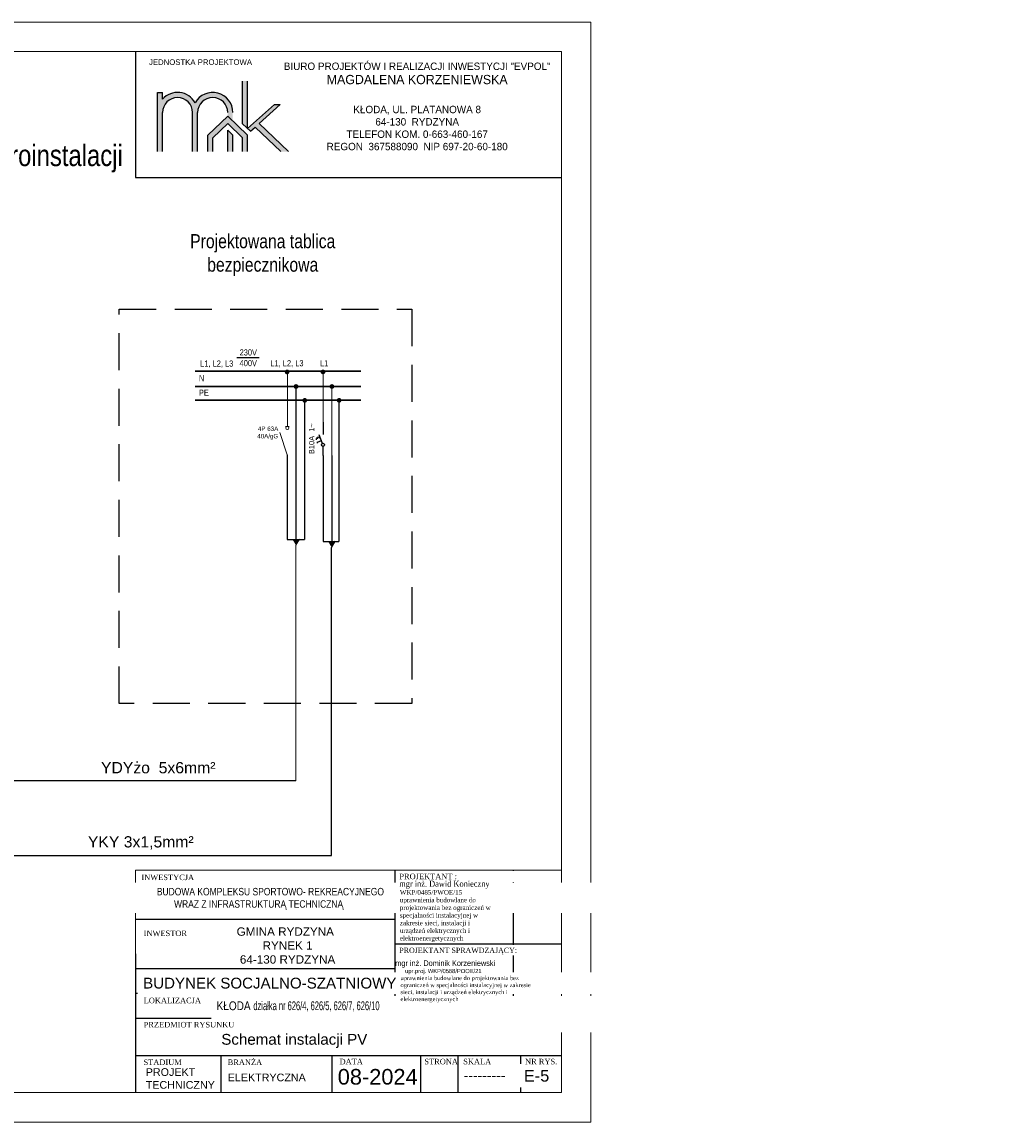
# Model space of a CAD drawing. Header units: millimetres. Extents: x 76855 to 99678, y -15103 to -11972.
# Tile 28 of 28: x 97002 to 99678, y -14942 to -11972. Entities that reach past the tile are written whole.
import ezdxf

# ---------------------------------------------------------------- set-up
doc = ezdxf.new("R2010")
doc.units = ezdxf.units.MM
doc.header["$LTSCALE"] = 100
doc.header["$MEASUREMENT"] = 0
doc.linetypes.add('DASHED', pattern=[0.75, 0.5, -0.25])
for name, color, linetype in [('! OPISY', 4, 'Continuous'), ('11RG', 7, 'Continuous'), ('DRZWI', 7, 'Continuous'), ('Okno', 4, 'Continuous'), ('Warstwa4', 4, 'Continuous')]:
    doc.layers.add(name, color=color, linetype=linetype)
doc.layers.add('_To_TABEL_RYSUNK', color=7, linetype='Continuous', lineweight=25)
doc.layers.add('Wentyl', color=4, linetype='Continuous', lineweight=18)
doc.styles.add('8', font='txt.shx', dxfattribs={"height": 20})
doc.styles.add('CDMSTYLE', font='CDMSIMPL', dxfattribs={"width": 0.8, "bigfont": 'CDMBIGPL'})
doc.styles.add('styl3', font='txt.shx', dxfattribs={"height": 100})
doc.styles.add('styl4', font='TIMES.TTF', dxfattribs={"height": 100})
doc.styles.add('style4', font='TIMES.TTF', dxfattribs={"height": 15})

# ---------------------------------------------------------------- blocks, each defined once
blk = doc.blocks.new('WI')
for p, q in [((43645, -14271), (43645, -14475)), ((43659, -14537), (43731, -14727)), ((43680, -14590), (43777, -14554)), ((43707, -14663), (43736, -14652)), ((43747, -14683), (43736, -14652)), ((43776, -14672), (43747, -14683)), ((43777, -14554), (43756, -14558)), ((43759, -14565), (43777, -14554)), ((43764, -14642), (43804, -14627)), ((43764, -14642), (43776, -14672)), ((43804, -14627), (43783, -14631)), ((43786, -14638), (43805, -14627)), ((43645, -15000), (43645, -14729))]:
    blk.add_line(p, q)
blk.add_circle((43645, -14505), 34)

msp = doc.modelspace()

# ---------------------------------------------------------------- hatches: boundary and pattern name
h = msp.add_hatch(color=256)
h.paths.add_polyline_path([(97367.738, -12322.137), (97367.738, -12162.334), (97381.397, -12162.334), (97381.397, -12180.606, -0.51719898), (97469.451, -12190.25, -0.77390695), (97571.163, -12216.605), (97571.163, -12239.656), (97557.504, -12226.584), (97557.504, -12216.605, 1), (97476.28, -12216.605), (97476.28, -12322.137), (97462.621, -12322.137), (97462.621, -12216.605, 1), (97381.397, -12216.605), (97381.397, -12322.137)])
h.paths.add_polyline_path([(97618.677, -12267.103), (97631.474, -12255.719), (97700.872, -12322.137), (97721.569, -12322.137), (97642.201, -12246.177), (97699.312, -12195.373), (97683.612, -12195.373), (97611.113, -12259.864)])
h.paths.add_polyline_path([(97597.455, -12131.658), (97597.455, -12246.792), (97611.113, -12259.864), (97611.113, -12131.658)])
h.paths.add_polyline_path([(97557.504, -12322.137), (97557.504, -12264.419), (97571.163, -12277.491), (97571.163, -12322.137)])
h = msp.add_hatch(color=256)
h.paths.add_polyline_path([(97367.738, -12322.137), (97367.738, -12162.334), (97381.397, -12162.334), (97381.397, -12180.606, -0.51719898), (97469.451, -12190.25, -0.77390695), (97571.163, -12216.605), (97571.163, -12239.656), (97557.504, -12226.584), (97557.504, -12216.605, 1), (97476.28, -12216.605), (97476.28, -12322.137), (97462.621, -12322.137), (97462.621, -12216.605, 1), (97381.397, -12216.605), (97381.397, -12322.137)])
h.paths.add_polyline_path([(97618.677, -12267.103), (97631.474, -12255.719), (97700.872, -12322.137), (97721.569, -12322.137), (97642.201, -12246.177), (97699.312, -12195.373), (97683.612, -12195.373), (97611.113, -12259.864)])
h.paths.add_polyline_path([(97597.455, -12131.658), (97597.455, -12246.792), (97611.113, -12259.864), (97611.113, -12131.658)])
h.paths.add_polyline_path([(97557.504, -12322.137), (97557.504, -12264.419), (97571.163, -12277.491), (97571.163, -12322.137)])
h = msp.add_hatch(color=256)
h.paths.add_polyline_path([(97367.738, -12322.137), (97367.738, -12162.334), (97381.397, -12162.334), (97381.397, -12180.606, -0.51719898), (97469.451, -12190.25, -0.77390695), (97571.163, -12216.605), (97571.163, -12239.656), (97557.504, -12226.584), (97557.504, -12216.605, 1), (97476.28, -12216.605), (97476.28, -12322.137), (97462.621, -12322.137), (97462.621, -12216.605, 1), (97381.397, -12216.605), (97381.397, -12322.137)])
h.paths.add_polyline_path([(97618.677, -12267.103), (97631.474, -12255.719), (97700.872, -12322.137), (97721.569, -12322.137), (97642.201, -12246.177), (97699.312, -12195.373), (97683.612, -12195.373), (97611.113, -12259.864)])
h.paths.add_polyline_path([(97597.455, -12131.658), (97597.455, -12246.792), (97611.113, -12259.864), (97611.113, -12131.658)])
h.paths.add_polyline_path([(97557.504, -12322.137), (97557.504, -12264.419), (97571.163, -12277.491), (97571.163, -12322.137)])
h = msp.add_hatch(color=256)
h.paths.add_polyline_path([(97367.738, -12322.137), (97367.738, -12162.334), (97381.397, -12162.334), (97381.397, -12180.606, -0.51719898), (97469.451, -12190.25, -0.77390695), (97571.163, -12216.605), (97571.163, -12239.656), (97557.504, -12226.584), (97557.504, -12216.605, 1), (97476.28, -12216.605), (97476.28, -12322.137), (97462.621, -12322.137), (97462.621, -12216.605, 1), (97381.397, -12216.605), (97381.397, -12322.137)])
h.paths.add_polyline_path([(97618.677, -12267.103), (97631.474, -12255.719), (97700.872, -12322.137), (97721.569, -12322.137), (97642.201, -12246.177), (97699.312, -12195.373), (97683.612, -12195.373), (97611.113, -12259.864)])
h.paths.add_polyline_path([(97597.455, -12131.658), (97597.455, -12246.792), (97611.113, -12259.864), (97611.113, -12131.658)])
h.paths.add_polyline_path([(97557.504, -12322.137), (97557.504, -12264.419), (97571.163, -12277.491), (97571.163, -12322.137)])
msp.add_hatch(color=132).paths.add_polyline_path([(97503.895, -12322.137), (97503.895, -12277.891), (97557.504, -12226.584), (97571.163, -12239.656), (97611.113, -12277.891), (97611.113, -12322.137), (97597.455, -12322.137), (97597.455, -12284.627), (97557.504, -12246.392), (97517.554, -12284.627), (97517.554, -12322.137)])
msp.add_hatch(color=132).paths.add_polyline_path([(97503.895, -12322.137), (97503.895, -12277.891), (97557.504, -12226.584), (97571.163, -12239.656), (97611.113, -12277.891), (97611.113, -12322.137), (97597.455, -12322.137), (97597.455, -12284.627), (97557.504, -12246.392), (97517.554, -12284.627), (97517.554, -12322.137)])
msp.add_hatch(color=132).paths.add_polyline_path([(97503.895, -12322.137), (97503.895, -12277.891), (97557.504, -12226.584), (97571.163, -12239.656), (97611.113, -12277.891), (97611.113, -12322.137), (97597.455, -12322.137), (97597.455, -12284.627), (97557.504, -12246.392), (97517.554, -12284.627), (97517.554, -12322.137)])
msp.add_hatch(color=132).paths.add_polyline_path([(97503.895, -12322.137), (97503.895, -12277.891), (97557.504, -12226.584), (97571.163, -12239.656), (97611.113, -12277.891), (97611.113, -12322.137), (97597.455, -12322.137), (97597.455, -12284.627), (97557.504, -12246.392), (97517.554, -12284.627), (97517.554, -12322.137)])
at = {"linetype": 'ByBlock', "lineweight": 15}
h = msp.add_hatch(color=256, dxfattribs=at)
edge = h.paths.add_edge_path()
edge.add_arc((97765.544, -12993.744), 6.353, 0, 360)
h = msp.add_hatch(color=256, dxfattribs=at)
edge = h.paths.add_edge_path()
edge.add_arc((97858.341, -12993.744), 6.353, 0, 360)
h = msp.add_hatch(color=256, dxfattribs=at)
h.paths.add_polyline_path([(97741.731, -13384.931), (97741.731, -13368.871), (97732.216, -13368.871)])
h.paths.add_polyline_path([(97741.731, -13384.931), (97751.247, -13368.871), (97741.731, -13368.871)])
at = {"layer": '_To_TABEL_RYSUNK', "linetype": 'ByBlock', "lineweight": 15}
h = msp.add_hatch(color=256, dxfattribs=at)
edge = h.paths.add_edge_path()
edge.add_arc((97717.926, -12916.928), 6.458, 0, 360)
h = msp.add_hatch(color=256, dxfattribs=at)
edge = h.paths.add_edge_path()
edge.add_arc((97814.837, -12916.928), 6.458, 0, 360)
h = msp.add_hatch(color=256, dxfattribs=at)
edge = h.paths.add_edge_path()
edge.add_arc((97741.917, -12956.295), 6.458, 0, 360)
h = msp.add_hatch(color=256, dxfattribs=at)
edge = h.paths.add_edge_path()
edge.add_arc((97838.828, -12956.295), 6.458, 0, 360)
h = msp.add_hatch(color=256, dxfattribs=at)
h.paths.add_polyline_path([(97837.996, -13390.697), (97837.996, -13374.371), (97828.322, -13374.371)])
h.paths.add_polyline_path([(97837.996, -13390.697), (97847.67, -13374.371), (97837.996, -13374.371)])

# ---------------------------------------------------------------- linework, layer by layer
for p, q in [((97597.455, -12246.792), (97597.455, -12131.658)), ((97597.455, -12246.792), (97597.455, -12131.658)), ((97597.455, -12246.792), (97597.455, -12131.658)), ((97597.455, -12246.792), (97597.455, -12131.658)), ((97611.113, -12259.864), (97611.113, -12131.658)), ((97611.113, -12259.864), (97611.113, -12131.658)), ((97611.113, -12259.864), (97611.113, -12131.658)), ((97611.113, -12259.864), (97611.113, -12131.658)), ((97367.738, -12322.137), (97367.738, -12162.334)), ((97367.738, -12162.334), (97381.397, -12162.334)), ((97367.738, -12322.137), (97367.738, -12162.334)), ((97367.738, -12162.334), (97381.397, -12162.334)), ((97367.738, -12162.334), (97381.397, -12162.334)), ((97367.738, -12322.137), (97367.738, -12162.334)), ((97367.738, -12162.334), (97381.397, -12162.334)), ((97367.738, -12322.137), (97367.738, -12162.334)), ((97381.397, -12180.606), (97381.397, -12162.334)), ((97381.397, -12180.606), (97381.397, -12162.334)), ((97381.397, -12180.606), (97381.397, -12162.334)), ((97381.397, -12180.606), (97381.397, -12162.334)), ((97611.113, -12259.864), (97683.612, -12195.373)), ((97611.113, -12259.864), (97683.612, -12195.373)), ((97611.113, -12259.864), (97683.612, -12195.373)), ((97611.113, -12259.864), (97683.612, -12195.373)), ((97642.201, -12246.177), (97699.312, -12195.373)), ((97642.201, -12246.177), (97699.312, -12195.373)), ((97642.201, -12246.177), (97699.312, -12195.373)), ((97642.201, -12246.177), (97699.312, -12195.373)), ((97683.612, -12195.373), (97699.312, -12195.373)), ((97683.612, -12195.373), (97699.312, -12195.373)), ((97683.612, -12195.373), (97699.312, -12195.373)), ((97683.612, -12195.373), (97699.312, -12195.373)), ((97381.397, -12322.137), (97381.397, -12216.605)), ((97381.397, -12322.137), (97381.397, -12216.605)), ((97381.397, -12322.137), (97381.397, -12216.605)), ((97381.397, -12322.137), (97381.397, -12216.605)), ((97462.621, -12322.137), (97462.621, -12216.605)), ((97462.621, -12322.137), (97462.621, -12216.605)), ((97462.621, -12322.137), (97462.621, -12216.605)), ((97462.621, -12322.137), (97462.621, -12216.605)), ((97476.28, -12322.137), (97476.28, -12216.605)), ((97476.28, -12322.137), (97476.28, -12216.605)), ((97476.28, -12322.137), (97476.28, -12216.605)), ((97476.28, -12322.137), (97476.28, -12216.605)), ((97557.504, -12322.137), (97557.504, -12264.419)), ((97557.504, -12264.419), (97571.163, -12277.491)), ((97557.504, -12322.137), (97557.504, -12264.419)), ((97557.504, -12264.419), (97571.163, -12277.491)), ((97557.504, -12264.419), (97571.163, -12277.491)), ((97557.504, -12322.137), (97557.504, -12264.419)), ((97557.504, -12264.419), (97571.163, -12277.491)), ((97557.504, -12322.137), (97557.504, -12264.419)), ((97597.455, -12246.792), (97618.677, -12267.103)), ((97597.455, -12246.792), (97618.677, -12267.103)), ((97597.455, -12246.792), (97618.677, -12267.103)), ((97597.455, -12246.792), (97618.677, -12267.103)), ((97618.677, -12267.103), (97631.474, -12255.719)), ((97618.677, -12267.103), (97631.474, -12255.719)), ((97618.677, -12267.103), (97631.474, -12255.719)), ((97618.677, -12267.103), (97631.474, -12255.719)), ((97631.474, -12255.719), (97700.872, -12322.137)), ((97631.474, -12255.719), (97700.872, -12322.137)), ((97631.474, -12255.719), (97700.872, -12322.137)), ((97631.474, -12255.719), (97700.872, -12322.137)), ((97642.201, -12246.177), (97721.569, -12322.137)), ((97642.201, -12246.177), (97721.569, -12322.137)), ((97642.201, -12246.177), (97721.569, -12322.137)), ((97642.201, -12246.177), (97721.569, -12322.137)), ((97571.163, -12322.137), (97571.163, -12277.491)), ((97571.163, -12322.137), (97571.163, -12277.491)), ((97571.163, -12322.137), (97571.163, -12277.491)), ((97571.163, -12322.137), (97571.163, -12277.491)), ((97741.731, -14021.457), (96914.217, -14021.457))]:
    msp.add_line(p, q)
at = {"color": 132}
for p, q in [((97557.504, -12226.584), (97503.895, -12277.891)), ((97557.504, -12226.584), (97503.895, -12277.891)), ((97557.504, -12226.584), (97503.895, -12277.891)), ((97557.504, -12226.584), (97503.895, -12277.891)), ((97557.504, -12226.584), (97611.113, -12277.891)), ((97557.504, -12226.584), (97611.113, -12277.891)), ((97557.504, -12226.584), (97611.113, -12277.891)), ((97557.504, -12226.584), (97611.113, -12277.891)), ((97557.504, -12246.392), (97517.554, -12284.627)), ((97557.504, -12246.392), (97517.554, -12284.627)), ((97557.504, -12246.392), (97517.554, -12284.627)), ((97557.504, -12246.392), (97517.554, -12284.627)), ((97557.504, -12246.392), (97597.455, -12284.627)), ((97557.504, -12246.392), (97597.455, -12284.627)), ((97557.504, -12246.392), (97597.455, -12284.627)), ((97557.504, -12246.392), (97597.455, -12284.627)), ((97503.895, -12322.137), (97503.895, -12277.891)), ((97503.895, -12322.137), (97503.895, -12277.891)), ((97503.895, -12322.137), (97503.895, -12277.891)), ((97503.895, -12322.137), (97503.895, -12277.891)), ((97517.554, -12322.137), (97517.554, -12284.627)), ((97517.554, -12322.137), (97517.554, -12284.627)), ((97517.554, -12322.137), (97517.554, -12284.627)), ((97517.554, -12322.137), (97517.554, -12284.627)), ((97597.455, -12322.137), (97597.455, -12284.627)), ((97597.455, -12322.137), (97597.455, -12284.627)), ((97597.455, -12322.137), (97597.455, -12284.627)), ((97597.455, -12322.137), (97597.455, -12284.627)), ((97611.113, -12322.137), (97611.113, -12277.891)), ((97611.113, -12322.137), (97611.113, -12277.891)), ((97611.113, -12322.137), (97611.113, -12277.891)), ((97611.113, -12322.137), (97611.113, -12277.891))]:
    msp.add_line(p, q, dxfattribs=at)
at = {"linetype": 'ByBlock', "lineweight": 15}
for p, q in [((97718.558, -12919.261), (97718.561, -13057.973)), ((97718.558, -12919.261), (97718.558, -13063.897)), ((97723.228, -13063.897), (97713.887, -13063.897)), ((97723.228, -13063.897), (97713.887, -13063.897)), ((97718.154, -13141.106), (97698.399, -13080.27)), ((97718.154, -13141.106), (97698.399, -13080.27)), ((97741.731, -13384.931), (97751.247, -13368.871)), ((97741.731, -14021.457), (97741.731, -13384.92))]:
    msp.add_line(p, q, dxfattribs=at)
at = {"linetype": 'ByBlock'}
for p, q in [((97741.753, -12959.303), (97741.753, -13369.073)), ((97765.139, -12998.372), (97765.139, -13369.073)), ((97857.937, -12998.372), (97857.937, -13374.576)), ((97718.154, -13141.106), (97718.154, -13369.073)), ((97718.154, -13369.073), (97765.139, -13369.073))]:
    msp.add_line(p, q, dxfattribs=at)
at = {"linetype": 'DASHED', "ltscale": 2}
msp.add_lwpolyline([(97264.366, -12747.751), (98055.067, -12747.751), (98055.067, -13812.237), (97264.366, -13812.237)], close=True, dxfattribs=at)
msp.add_lwpolyline([(95679.852, -13649.952), (95679.852, -14222.773), (97837.996, -14222.773), (97837.996, -13390.697)])
at = {"linetype": 'ByBlock', "lineweight": 15}
msp.add_circle((97718.558, -13068.158), 4.261, dxfattribs=at)
msp.add_circle((97718.558, -13068.158), 4.261, dxfattribs=at)
for centre, radius, start, end in [((97422.009, -12216.605), 54.271, 29.053853, 138.445689), ((97422.009, -12216.605), 54.271, 29.053853, 138.445689), ((97422.009, -12216.605), 54.271, 29.053853, 138.445689), ((97422.009, -12216.605), 54.271, 29.053853, 138.445689), ((97422.009, -12216.605), 40.612, 0, 180), ((97422.009, -12216.605), 40.612, 0, 180), ((97422.009, -12216.605), 40.612, 0, 180), ((97422.009, -12216.605), 40.612, 0, 180), ((97516.892, -12216.605), 54.271, 0, 150.946147), ((97516.892, -12216.605), 54.271, 0, 150.946147), ((97516.892, -12216.605), 54.271, 0, 150.946147), ((97516.892, -12216.605), 54.271, 0, 150.946147), ((97516.892, -12216.605), 40.612, 0, 180), ((97516.892, -12216.605), 40.612, 0, 180), ((97516.892, -12216.605), 40.612, 0, 180), ((97516.892, -12216.605), 40.612, 0, 180)]:
    msp.add_arc(centre, radius, start, end)
at = {"layer": '_To_TABEL_RYSUNK', "linetype": 'ByBlock'}
for p, q in [((97641.983, -12879.278), (97582.415, -12879.278)), ((97814.837, -13142.822), (97814.837, -13374.576)), ((97838.828, -13142.822), (97838.828, -13374.576)), ((97814.837, -13374.576), (97857.937, -13374.576))]:
    msp.add_line(p, q, dxfattribs=at)
at = {"layer": '_To_TABEL_RYSUNK', "linetype": 'ByBlock', "lineweight": 30}
for p, q in [((97469.653, -12915.104), (97916.72, -12915.104)), ((97469.653, -12955.972), (97916.72, -12955.971)), ((97916.72, -12993.499), (97469.11, -12993.5))]:
    msp.add_line(p, q, dxfattribs=at)
at = {"layer": '_To_TABEL_RYSUNK', "linetype": 'ByBlock', "lineweight": 15}
for p, q in [((97814.837, -12917.292), (97814.837, -13064.33)), ((97838.828, -12956.29), (97838.828, -13142.822)), ((97837.996, -13390.697), (97847.67, -13374.371))]:
    msp.add_line(p, q, dxfattribs=at)
at = {"layer": 'DRZWI', "color": 4, "linetype": 'Continuous'}
for p, q in [((98008.497, -14395.509), (97308.497, -14395.509)), ((98458.497, -14462.176), (98008.497, -14462.176)), ((98008.497, -14528.842), (97308.497, -14528.842))]:
    msp.add_line(p, q, dxfattribs=at)
at = {"layer": 'Warstwa4'}
for p, q in [((97308.497, -12052.069), (97308.497, -12392.069)), ((97308.497, -12052.069), (97308.497, -12392.069)), ((97308.497, -12052.069), (97308.497, -12392.069)), ((97308.497, -12052.069), (97308.497, -12392.069)), ((97308.497, -12392.069), (98458.497, -12392.069)), ((97308.497, -12392.069), (98458.497, -12392.069)), ((97308.497, -12392.069), (98458.497, -12392.069)), ((97308.497, -12392.069), (98458.497, -12392.069)), ((97308.497, -12392.069), (98458.497, -12392.069)), ((97308.497, -12392.069), (98458.497, -12392.069)), ((98008.497, -14262.176), (98008.497, -14587.176)), ((98328.497, -14262.176), (98328.497, -14662.176)), ((97308.497, -14488.538), (97308.497, -14862.176)), ((98008.497, -14595.509), (97308.497, -14595.509)), ((98008.497, -14587.176), (98008.497, -14662.176)), ((97308.497, -14662.176), (98458.497, -14662.176)), ((97308.497, -14762.176), (98458.497, -14762.176)), ((97538.497, -14762.176), (97538.497, -14862.176)), ((97838.497, -14762.176), (97838.497, -14862.176)), ((98078.497, -14762.176), (98078.497, -14862.176)), ((98178.497, -14762.176), (98178.497, -14862.176)), ((98348.497, -14762.176), (98348.497, -14862.176))]:
    msp.add_line(p, q, dxfattribs=at)
at = {"layer": 'Wentyl'}
for p, q in [((98538.497, -14942.176), (98538.497, -11972.176)), ((98458.497, -14262.176), (97308.497, -14262.176)), ((98458.497, -14762.176), (98458.497, -14262.176))]:
    msp.add_line(p, q, dxfattribs=at)
msp.add_lwpolyline([(97308.497, -14262.176), (98458.497, -14262.176), (98458.497, -14862.176), (97308.497, -14862.176)], close=True, dxfattribs=at)

# ---------------------------------------------------------------- block references
at = {"layer": '_To_TABEL_RYSUNK', "xscale": 0.123449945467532, "yscale": 0.123449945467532, "zscale": 0.123449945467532, "rotation": 180}
msp.add_blockref('WI', (103202.783, -14904.543), dxfattribs=at)

# ---------------------------------------------------------------- texts
at = {"layer": '! OPISY', "attachment_point": 1}
for s, insert, char_height, width, style in [('{\\fArial CE|b0|i0|c238|p34;JEDNOSTKA PROJEKTOWA}', (97344.813, -12073.034), 15, 470.4602, 'styl3'), ('{\\fArial CE|b0|i0|c238|p34;JEDNOSTKA PROJEKTOWA}', (97344.813, -12073.034), 15, 470.4602, 'styl3'), ('{\\fArial CE|b0|i0|c238|p34;JEDNOSTKA PROJEKTOWA}', (97344.813, -12073.034), 15, 470.4602, 'styl3'), ('{\\fArial CE|b0|i0|c238|p34;JEDNOSTKA PROJEKTOWA}', (97344.813, -12073.034), 15, 470.4602, 'styl3'), ('{\\A1;WKP/0485/PWOE/15\\Puprawnienia budowlane do projektowania bez ograniczeń w specjalności instalacyjnej w zakresie sieci, instalacji i urządzeń elektrycznych i elektroenergetycznych}', (98022.364, -14315.858), 12.393989, 247.57897, 'styl4')]:
    msp.add_mtext(s, dxfattribs=dict(at, insert=insert, char_height=char_height, width=width, style=style))
at = {"layer": '! OPISY', "insert": (97570.622, -12081.688), "char_height": 25, "width": 996.9537, "attachment_point": 1}
msp.add_mtext('\\pxqc;{\\fEras Light ITC|b0|i0|c0|p34;\\H0.8x;BIURO PROJEKTÓW I REALIZACJI INWESTYCJI "EVPOL"\\P\\fEras Medium ITC|b0|i0|c0|p34;\\H1.25x;MAGDALENA KORZENIEWSKA\\P\\fEras Light ITC|b1|i0|c0|p34;\\P\\fEras Light ITC|b0|i0|c0|p34;\\H0.8x;KŁODA, UL. PLATANOWA 8\\P64-130  RYDZYNA\\PTELEFON KOM. 0-663-460-167\\PREGON  367588090  NIP 697-20-60-180}', dxfattribs=at)
msp.add_mtext('\\pxqc;{\\fEras Light ITC|b0|i0|c0|p34;\\H0.8x;BIURO PROJEKTÓW I REALIZACJI INWESTYCJI "EVPOL"\\P\\fEras Medium ITC|b0|i0|c0|p34;\\H1.25x;MAGDALENA KORZENIEWSKA\\P\\fEras Light ITC|b1|i0|c0|p34;\\P\\fEras Light ITC|b0|i0|c0|p34;\\H0.8x;KŁODA, UL. PLATANOWA 8\\P64-130  RYDZYNA\\PTELEFON KOM. 0-663-460-167\\PREGON  367588090  NIP 697-20-60-180}', dxfattribs=at)
msp.add_mtext('\\pxqc;{\\fEras Light ITC|b0|i0|c0|p34;\\H0.8x;BIURO PROJEKTÓW I REALIZACJI INWESTYCJI "EVPOL"\\P\\fEras Medium ITC|b0|i0|c0|p34;\\H1.25x;MAGDALENA KORZENIEWSKA\\P\\fEras Light ITC|b1|i0|c0|p34;\\P\\fEras Light ITC|b0|i0|c0|p34;\\H0.8x;KŁODA, UL. PLATANOWA 8\\P64-130  RYDZYNA\\PTELEFON KOM. 0-663-460-167\\PREGON  367588090  NIP 697-20-60-180}', dxfattribs=at)
msp.add_mtext('\\pxqc;{\\fEras Light ITC|b0|i0|c0|p34;\\H0.8x;BIURO PROJEKTÓW I REALIZACJI INWESTYCJI "EVPOL"\\P\\fEras Medium ITC|b0|i0|c0|p34;\\H1.25x;MAGDALENA KORZENIEWSKA\\P\\fEras Light ITC|b1|i0|c0|p34;\\P\\fEras Light ITC|b0|i0|c0|p34;\\H0.8x;KŁODA, UL. PLATANOWA 8\\P64-130  RYDZYNA\\PTELEFON KOM. 0-663-460-167\\PREGON  367588090  NIP 697-20-60-180}', dxfattribs=at)
at = {"linetype": 'ByBlock', "lineweight": 15, "insert": (95614.086, -12303.576), "char_height": 57.6, "width": 1697.38418, "attachment_point": 1, "style": 'CDMSTYLE'}
msp.add_mtext('{\\fArial|b0|i0|c238|p34;Schemat instalacji elektrycznej podłączenia mikroinstalacji\\P\\pxqc;}', dxfattribs=at)
at = {"layer": '11RG', "color": 7, "char_height": 30.4128, "width": 960.53461, "attachment_point": 1, "style": '8'}
for s, insert in [('{\\fArial|b0|i0|c238|p34;YDYżo  5x6mm²}', (97215.189, -13970.26)), ('{\\fArial|b0|i0|c238|p34;YKY 3x1,5mm²}', (97179.829, -14170.515))]:
    msp.add_mtext(s, dxfattribs=dict(at, insert=insert))
at = {"layer": '_To_TABEL_RYSUNK', "linetype": 'ByBlock', "lineweight": 25, "attachment_point": 1, "style": 'CDMSTYLE'}
for s, insert, char_height, width in [('\\pxqc;{\\fArial|b0|i0|c238|p34;Projektowana tablica bezpiecznikowa }', (97359.923, -12544.933), 38.016, 584.26313), ('{\\fArial|b0|i0|c238|p34;\\C256;230V}', (97589.524, -12856.098), 16.47458, 119.91135), ('{\\fArial|b0|i0|c238|p34;\\C256;L1, L2, L3}', (97483.097, -12886.122), 16.47458, 119.91135), ('{\\fArial|b0|i0|c238|p34;\\C256;400V}', (97589.524, -12884.971), 16.47458, 119.91135), ('{\\fArial|b0|i0|c238|p34;\\C256;L1, L2, L3}', (97672.697, -12885.229), 16.47458, 119.91135), ('{\\fArial|b0|i0|c238|p34;L1}', (97806.75, -12885.229), 16.47458, 119.91135), ('{\\fArial|b0|i0|c238|p34;\\C256;N}', (97479.609, -12925.465), 16.47458, 119.91135), ('{\\fArial|b0|i0|c238|p34;\\C256;PE}', (97479.613, -12964.856), 16.47458, 119.91135)]:
    msp.add_mtext(s, dxfattribs=dict(at, insert=insert, char_height=char_height, width=width))
at = {"layer": '_To_TABEL_RYSUNK', "linetype": 'ByBlock', "lineweight": 15, "insert": (97694.029, -13016.907), "char_height": 16.47458, "width": 76.86916, "attachment_point": 3, "style": 'CDMSTYLE'}
msp.add_mtext('{\\fArial|b0|i0|c238|p34;\\P\\H0.728395x;\\P\\W1;4P 63A\\P40A/gG}', dxfattribs=at)
at = {"layer": '_To_TABEL_RYSUNK', "color": 7, "insert": (97776.774, -13138.855), "char_height": 14.41526, "width": 218.53464, "attachment_point": 1, "rotation": 90, "style": '8'}
msp.add_mtext('{\\F@Arial Unicode MS|c238;B10A  1~}', dxfattribs=at)
at = {"layer": 'Okno', "attachment_point": 1, "style": 'styl3'}
for s, insert, char_height, width in [('{\\fArial|b0|i0|c238|p34;              GMINA RYDZYNA\\P                      RYNEK 1\\P               64-130 RYDZYNA}', (97458.858, -14416.745), 22.57493, 1642.40072), ('{\\fTimes New Roman|b0|i0|c238|p18;---------}', (98194.679, -14803.228), 25, 294.9)]:
    msp.add_mtext(s, dxfattribs=dict(at, insert=insert, char_height=char_height, width=width))
at = {"layer": 'Warstwa4', "attachment_point": 1}
for s, insert, char_height, width, style in [('{\\fTimes New Roman|b0|i0|c238|p18;INWESTYCJA}', (97324.379, -14274.088), 15, 203.942, 'styl3'), ('{\\fTimes New Roman|b0|i0|c238|p18;INWESTOR}', (97330.473, -14425.236), 15, 203.942, 'styl3'), ('{\\fTimes New Roman|b0|i0|c238|p18;OBIEKT}', (97330.473, -14542.868), 15, 203.942, 'styl3'), ('{\\fTimes New Roman|b0|i0|c238|p18;LOKALIZACJA}', (97330.473, -14606.506), 15, 203.942, 'styl3'), ('{\\fTimes New Roman|b0|i0|c238|p18;PRZEDMIOT RYSUNKU}', (97330.473, -14671.837), 15, 409.18096, 'styl3'), ('{\\fTimes New Roman|b0|i0|c238|p18;STADIUM}', (97330.03, -14773.326), 15, 203.942, 'styl3'), ('{\\fTimes New Roman|b0|i0|c238|p18;BRANŻA}', (97557.33, -14773.326), 15, 203.942, 'styl3'), ('{\\fTimes New Roman|b0|i0|c238|p18;DATA}', (97859.49, -14771.437), 15, 203.942, 'styl3'), ('{\\fTimes New Roman|b0|i0|c238|p18;STRONA}', (98088.51, -14771.437), 15, 203.942, 'styl3'), ('{\\fTimes New Roman|b0|i0|c238|p18;SKALA}', (98193.481, -14771.437), 15, 203.942, 'styl3'), ('{\\fArial|b0|i0|c238|p34;PROJEKT\\PTECHNICZNY}', (97336.129, -14796.999), 20.7306, 912.8675, 'style4'), ('{\\fArial CE|b0|i0|c238|p34;ELEKTRYCZNA}', (97557.402, -14811.53), 20.7306, 912.8675, 'style4'), ('{\\farial|b0|i0|c238|p34;08\\farial|b0|i0|c0|p34;-2024}', (97854.489, -14799.013), 42.12, 295, 'styl3')]:
    msp.add_mtext(s, dxfattribs=dict(at, insert=insert, char_height=char_height, width=width, style=style))

# ---------------------------------------------------------------- next in the draw order: texts
at = {"layer": 'Warstwa4', "insert": (98332.687, -14801.537), "char_height": 31.59, "width": 221.25, "attachment_point": 1, "style": 'styl3', "bg_fill": 2}
msp.add_mtext('{\\fArial|b0|i0|c238|p34;  E-5}', dxfattribs=at)

# ---------------------------------------------------------------- next in the draw order: linework, layer by layer
at = {"layer": 'Wentyl'}
for points in [[(94338.497, -14942.176), (98538.497, -14942.176), (98538.497, -11972.176), (94338.497, -11972.176)], [(94568.497, -12052.176), (98458.497, -12052.176), (98458.497, -14862.176), (94568.497, -14862.176)]]:
    msp.add_lwpolyline(points, close=True, dxfattribs=at)

# ---------------------------------------------------------------- next in the draw order: texts
at = {"layer": 'Warstwa4', "insert": (98360.528, -14771.437), "char_height": 15, "width": 203.942, "attachment_point": 1, "style": 'styl3'}
msp.add_mtext('{\\fTimes New Roman|b0|i0|c238|p18;NR RYS.}', dxfattribs=at)

# ---------------------------------------------------------------- next in the draw order: texts
at = {"layer": 'Okno', "insert": (97540.136, -14704.353), "char_height": 29.18779, "width": 2123.508, "attachment_point": 1, "style": 'styl3', "bg_fill": 2}
msp.add_mtext('{\\farial|b0|i0|c238|p34;Schemat instalacji PV}', dxfattribs=at)
at = {"layer": 'Warstwa4', "linetype": 'ByBlock', "insert": (98020.966, -14271.59), "char_height": 15, "width": 378.84799, "attachment_point": 1, "style": 'styl3', "bg_fill": 2}
msp.add_mtext('{\\fTimes New Roman|b0|i0|c238|p18;PROJEKTANT :}', dxfattribs=at)

# ---------------------------------------------------------------- next in the draw order: linework, layer by layer
at = {"layer": 'Wentyl'}
msp.add_line((98538.497, -14942.176), (98538.497, -11972.176), dxfattribs=at)
for points in [[(94338.497, -14942.176), (98538.497, -14942.176), (98538.497, -11972.176), (94338.497, -11972.176)], [(94568.497, -12052.176), (98458.497, -12052.176), (98458.497, -14862.176), (94568.497, -14862.176)], [(94568.497, -12052.176), (98458.497, -12052.176), (98458.497, -14862.176), (94568.497, -14862.176)]]:
    msp.add_lwpolyline(points, close=True, dxfattribs=at)

# ---------------------------------------------------------------- next in the draw order: texts
at = {"layer": '! OPISY', "insert": (98020.637, -14290.607), "char_height": 16.52532, "width": 438.64806, "attachment_point": 1, "style": 'styl4'}
msp.add_mtext('{\\W0.85;mgr inż. Dawid Konieczny}', dxfattribs=at)

# ---------------------------------------------------------------- next in the draw order: texts
at = {"layer": 'Okno', "width": 2123.508, "attachment_point": 1, "style": 'styl3', "bg_fill": 2}
for s, insert, char_height in [('\\pxqc;{\\fArial Narrow|b0|i0|c238|p34;\\H0.685218x;          BUDOWA KOMPLEKSU SPORTOWO- REKREACYJNEGO \\P\\H1x;WRAZ Z INFRASTRUKTURĄ TECHNICZNĄ}', (96579.121, -14310.164), 29.1878), ('{\\farial|b0|i0|c238|p34;BUDYNEK SOCJALNO-SZATNIOWY}', (97328.976, -14552.605), 29.18779)]:
    msp.add_mtext(s, dxfattribs=dict(at, insert=insert, char_height=char_height))

# ---------------------------------------------------------------- next in the draw order: texts
at = {"layer": '! OPISY', "insert": (97942.198, -14505.757), "char_height": 15.12081, "width": 401.36669, "attachment_point": 1, "style": 'styl4'}
msp.add_mtext('\\pxi0,l0.254167,sm1,qc;{\\W0.85;\\fArial Narrow|b0|i0|c238|p34;\\W1;mgr inż. Dominik Korzeniewski', dxfattribs=at)
at = {"layer": 'Okno', "insert": (97527.539, -14616.474), "char_height": 29.18779, "width": 2123.508, "attachment_point": 1, "style": 'styl3', "bg_fill": 2}
msp.add_mtext('{\\fArial Narrow|b0|i0|c238|p34;\\H0.809229x;KŁODA \\W0.75;działka nr 626/4, 626/5, 626/7, 626/10\\P\\farial|b0|i0|c238|p34;\\H1.235745x;\\W1; }', dxfattribs=at)

# ---------------------------------------------------------------- next in the draw order: texts
at = {"layer": '! OPISY', "insert": (98024.113, -14528.862), "char_height": 11.340605, "width": 307.01718, "attachment_point": 1, "style": 'styl4'}
msp.add_mtext('\\pxi0,l1.091667,sm1,ql;{\\fArial Narrow|b0|i0|c238|p34;\\H1x;upr.proj. WKP/0568/POOE/21\\P\\pi0,l0,s*1,q*;\\A1;\\fTimes New Roman|b0|i0|c238|p18;\\H1x;uprawnienia budowlane do projektowania bez ograniczeń w specjalności instalacyjnej w zakresie sieci, instalacji i urządzeń elektrycznych i elektroenergetycznych', dxfattribs=at)
at = {"layer": 'Warstwa4', "linetype": 'ByBlock', "insert": (98020.966, -14471.59), "char_height": 14, "width": 378.84799, "attachment_point": 1, "style": 'styl3', "bg_fill": 2}
msp.add_mtext('{\\fTimes New Roman|b0|i0|c238|p18;PROJEKTANT SPRAWDZAJĄCY:}', dxfattribs=at)

doc.saveas('drawing.dxf')
